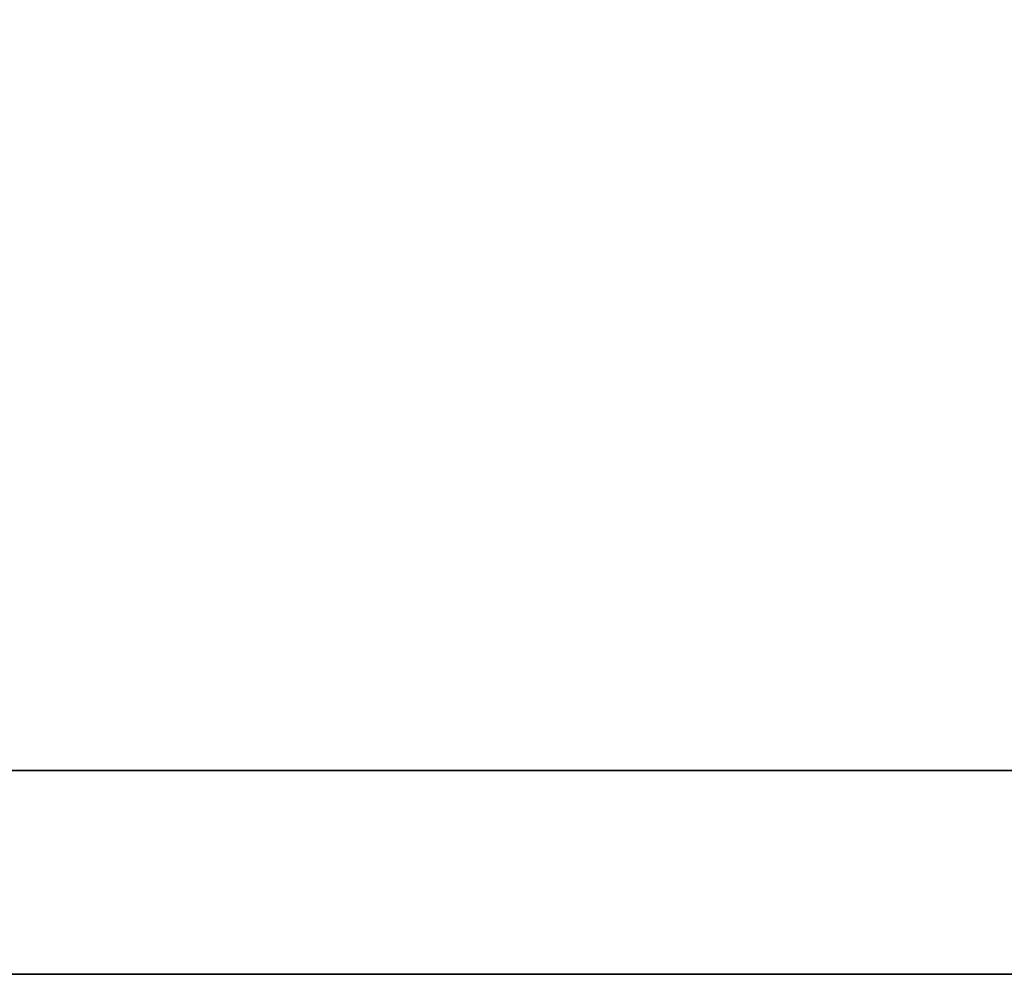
# Model space of a CAD drawing. Header units: millimetres. Extents: x -296 to -79, y 164 to 283.
# Tile 13 of 55: x -141.159 to -140.732, y 235.108 to 235.522. Entities that reach past the tile are written whole.
import ezdxf

# ---------------------------------------------------------------- set-up
doc = ezdxf.new("R2010")
doc.units = ezdxf.units.MM
doc.header["$LTSCALE"] = 0.1
doc.layers.add('DIM', color=4, linetype='CONTINUOUS')
doc.layers.add('layer 1', color=7, linetype='CONTINUOUS')

# ---------------------------------------------------------------- blocks, each defined once
blk = doc.blocks.new('TBI MOTION logo(完整正式版)')
at = {"layer": 'layer 1', "color": 22, "lineweight": 35}
blk.add_open_spline([(75.90875, -9.47875), (75.90875, -9.47875), (75.90875, -12.28625), (75.90875, -12.28625), (75.90875, -12.28625), (75.90875, -12.28625), (75.90875, -12.47875), (75.90875, -12.47875), (75.90875, -12.47875), (75.90875, -12.47875), (75.71625, -12.47875), (75.71625, -12.47875), (75.71625, -12.47875), (75.71625, -12.47875), (-88.32875, -12.47875), (-88.32875, -12.47875), (-88.32875, -12.47875), (-88.32875, -12.47875), (-88.32875, -13.29375), (-88.32875, -13.29375), (-88.32875, -13.29375), (-88.32875, -13.29375), (82.89125, -13.29375), (82.89125, -13.29375), (82.89125, -13.29375), (82.89125, -13.29375), (75.90875, -9.47875), (75.90875, -9.47875)], degree=3, knots=[0, 0, 0, 0, 0.1428571, 0.1428571, 0.1428571, 0.1428572, 0.2857143, 0.2857143, 0.2857143, 0.2857143, 0.4285714, 0.4285714, 0.4285714, 0.4285714, 0.5714286, 0.5714286, 0.5714286, 0.5714286, 0.7142857, 0.7142857, 0.7142857, 0.7142857, 0.8571429, 0.8571429, 0.8571429, 0.8571429, 1, 1, 1, 1], dxfattribs=at)

msp = doc.modelspace()

# ---------------------------------------------------------------- block references
at = {"layer": 'DIM', "color": 7, "xscale": 0.1084654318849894, "yscale": 0.1084654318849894, "zscale": 0.1084654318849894}
msp.add_blockref('TBI MOTION logo(完整正式版)', (-143.27483, 236.55032), dxfattribs=at)

doc.saveas('drawing.dxf')
